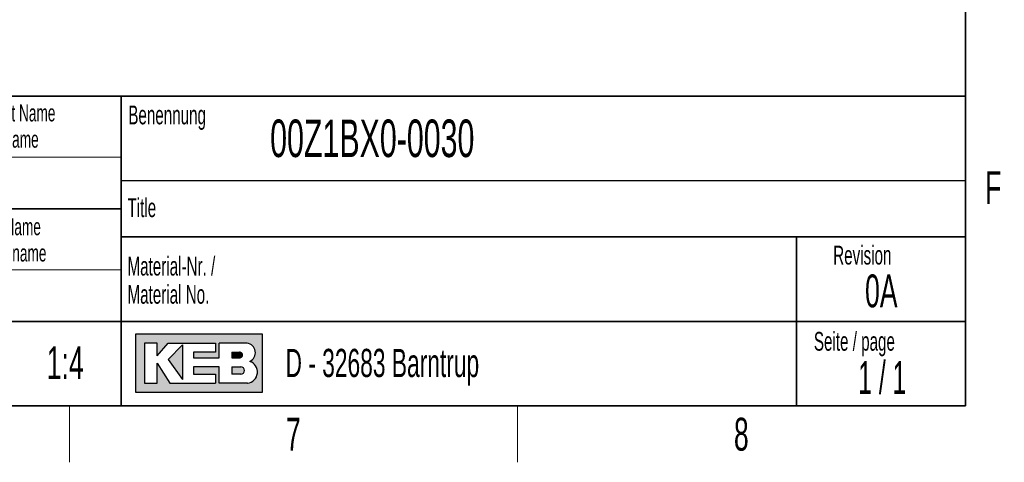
# Model space of a CAD drawing. Header units: millimetres. Extents: x 5 to 418, y 2 to 292.
# Tile 16 of 21: x 307 to 412, y 6 to 53. Entities that reach past the tile are written whole.
import ezdxf

# ---------------------------------------------------------------- set-up
doc = ezdxf.new("R2010")
doc.units = ezdxf.units.MM
doc.layers.add('SLD-0', color=7, linetype='Continuous')
doc.styles.add('SLDTEXTSTYLE0', font='TXT', dxfattribs={"width": 0.605})
doc.styles.add('SLDTEXTSTYLE1', font='TXT', dxfattribs={"width": 0.563})

msp = doc.modelspace()

# ---------------------------------------------------------------- hatches: boundary and pattern name
at = {"linetype": 'Continuous'}
h = msp.add_hatch(color=7, dxfattribs=at)
h.paths.add_polyline_path([(319.519086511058, 13.45626988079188), (333.083981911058, 13.45626988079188), (333.083981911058, 19.65736492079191), (319.519086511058, 19.65736492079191)], flags=0)
edge = h.paths.add_edge_path(flags=0)
edge.add_arc((331.3188604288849, 15.61738520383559), 1.20464082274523, -81.72003226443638, 70.1709600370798, ccw=False)
edge.add_line((331.4923410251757, 14.42530131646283), (331.480008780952, 14.42519098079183))
edge.add_line((331.480008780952, 14.42519098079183), (328.4331606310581, 14.42519098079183))
edge.add_line((328.4331606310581, 14.42519098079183), (328.4331606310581, 16.16924896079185))
edge.add_line((328.4331606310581, 16.16924896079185), (325.7201815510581, 16.16924896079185))
edge.add_line((325.7201815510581, 16.16924896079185), (325.7201815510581, 15.39411208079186))
edge.add_line((325.7201815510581, 15.39411208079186), (328.0455921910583, 15.39411208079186))
edge.add_line((328.0455921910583, 15.39411208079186), (328.0455921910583, 14.42519098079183))
edge.add_line((328.0455921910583, 14.42519098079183), (323.2009866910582, 14.42519098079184))
edge.add_line((323.2009866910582, 14.42519098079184), (321.8444971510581, 16.55681740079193))
edge.add_line((321.8444971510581, 16.55681740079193), (321.8444971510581, 14.42519098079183))
edge.add_line((321.8444971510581, 14.42519098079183), (320.4880076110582, 14.42519098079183))
edge.add_line((320.4880076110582, 14.42519098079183), (320.4880076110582, 18.68844382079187))
edge.add_line((320.4880076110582, 18.68844382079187), (321.8444971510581, 18.68844382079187))
edge.add_line((321.8444971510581, 18.68844382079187), (321.8444971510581, 17.33195428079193))
edge.add_line((321.8444971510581, 17.33195428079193), (323.0072024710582, 18.68844382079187))
edge.add_line((323.0072024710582, 18.68844382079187), (328.0455921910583, 18.68844382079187))
edge.add_line((328.0455921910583, 18.68844382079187), (328.0455921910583, 17.71952272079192))
edge.add_line((328.0455921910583, 17.71952272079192), (325.7201815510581, 17.71952272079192))
edge.add_line((325.7201815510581, 17.71952272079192), (325.7201815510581, 17.13817006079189))
edge.add_line((325.7201815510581, 17.13817006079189), (328.4331606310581, 17.13817006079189))
edge.add_line((328.4331606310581, 17.13817006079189), (328.4331606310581, 18.68844382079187))
edge.add_line((328.4331606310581, 18.68844382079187), (331.4242487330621, 18.68844382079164))
edge.add_line((331.4242487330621, 18.68844382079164), (331.4256482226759, 18.68844382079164))
edge.add_line((331.4256482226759, 18.68844382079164), (331.4259454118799, 18.68845828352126))
edge.add_arc((331.2860949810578, 17.67430640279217), 1.023749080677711, -64.45894120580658, 82.14849338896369, ccw=False)
msp.add_hatch(color=7, dxfattribs=at).paths.add_polyline_path([(324.5574762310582, 14.81275942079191), (324.557476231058, 18.49465960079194), (323.0072024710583, 16.94438584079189)], flags=0)
h = msp.add_hatch(color=7, dxfattribs=at)
edge = h.paths.add_edge_path(flags=0)
edge.add_line((329.7896501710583, 17.13817006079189), (330.6013652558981, 17.13817006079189))
edge.add_arc((330.6568434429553, 17.42884639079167), 0.2959232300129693, 259.1945394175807, 460.8054605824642)
edge.add_line((330.6013652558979, 17.71952272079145), (329.7896501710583, 17.71952272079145))
edge.add_line((329.7896501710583, 17.71952272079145), (329.7896501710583, 17.13817006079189))
h = msp.add_hatch(color=7, dxfattribs=at)
edge = h.paths.add_edge_path(flags=0)
edge.add_line((329.7896501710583, 15.39411208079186), (330.7588584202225, 15.39411208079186))
edge.add_arc((330.7588584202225, 15.78168052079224), 0.3875684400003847, 270.0000000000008, 450.0000000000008)
edge.add_line((330.7588584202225, 16.16924896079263), (330.7386620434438, 16.16924896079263))
edge.add_line((330.7386620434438, 16.16924896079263), (329.7896501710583, 16.16924896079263))
edge.add_line((329.7896501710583, 16.16924896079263), (329.7896501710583, 15.39411208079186))

# ---------------------------------------------------------------- linework, layer by layer
at = {"layer": 'SLD-0', "lineweight": 35}
for p, q in [((408, 12), (408, 282.5)), ((318, 45), (266.3304509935, 45)), ((318, 45), (318, 12)), ((318, 45), (318, 40.1053465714)), ((318, 45), (408, 45)), ((318, 45), (318, 12)), ((408, 45), (408, 12)), ((266.3304509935, 33), (318, 33)), ((408, 30), (318, 30)), ((390, 12), (390, 30)), ((266.3304509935, 21), (318, 21)), ((318, 21), (390, 21)), ((390, 21), (408, 21)), ((26, 12), (408, 12)), ((266.3304509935, 12), (318, 12)), ((408, 12), (318, 12))]:
    msp.add_line(p, q, dxfattribs=at)
at = {"layer": 'SLD-0', "lineweight": 18}
for p, q in [((266.3304509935, 38.5), (318, 38.5)), ((266.3304509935, 26.5), (318, 26.5)), ((312.5, 6), (312.5, 12)), ((360.25, 6), (360.25, 12))]:
    msp.add_line(p, q, dxfattribs=at)
at = {"layer": 'SLD-0'}
for p, q in [((318, 36), (408, 36)), ((331.4242487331, 18.6884438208), (331.4256482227, 18.6884438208)), ((331.4256482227, 18.6884438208), (331.4259454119, 18.6884582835)), ((331.480008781, 14.4251909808), (331.4923410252, 14.4253013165))]:
    msp.add_line(p, q, dxfattribs=at)
at = {"layer": 'SLD-0', "linetype": 'Continuous'}
for p, q in [((333.0839819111, 19.6573649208), (319.5190865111, 19.6573649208)), ((319.5190865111, 19.6573649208), (319.5190865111, 13.4562698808)), ((333.0839819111, 13.4562698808), (333.0839819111, 19.6573649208)), ((321.8444971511, 18.6884438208), (320.4880076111, 18.6884438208)), ((320.4880076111, 18.6884438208), (320.4880076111, 14.4251909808)), ((321.8444971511, 17.3319542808), (323.0072024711, 18.6884438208)), ((321.8444971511, 17.3319542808), (321.8444971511, 18.6884438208)), ((323.0072024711, 18.6884438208), (328.0455921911, 18.6884438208)), ((324.5574762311, 18.4946596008), (323.0072024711, 16.9443858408)), ((324.5574762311, 18.4946596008), (324.5574762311, 14.8127594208)), ((328.0455921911, 18.6884438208), (328.0455921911, 17.7195227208)), ((331.4242487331, 18.6884438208), (328.4331606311, 18.6884438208)), ((328.4331606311, 17.1381700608), (328.4331606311, 18.6884438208)), ((331.4242487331, 18.6884438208), (331.4256482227, 18.6884438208)), ((331.4256482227, 18.6884438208), (331.4259454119, 18.6884582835)), ((323.0072024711, 16.9443858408), (324.5574762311, 14.8127594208)), ((325.7201815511, 17.7195227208), (325.7201815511, 17.1381700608)), ((328.0455921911, 17.7195227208), (325.7201815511, 17.7195227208)), ((325.7201815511, 17.1381700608), (328.4331606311, 17.1381700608)), ((329.7896501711, 17.7195227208), (330.6013652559, 17.7195227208)), ((329.7896501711, 17.7195227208), (329.7896501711, 17.1381700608)), ((329.7896501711, 17.1381700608), (330.6013652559, 17.1381700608)), ((321.8444971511, 14.4251909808), (321.8444971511, 16.5568174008)), ((321.8444971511, 16.5568174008), (323.2009866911, 14.4251909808)), ((325.7201815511, 16.1692489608), (325.7201815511, 15.3941120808)), ((328.4331606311, 16.1692489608), (325.7201815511, 16.1692489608)), ((328.4331606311, 14.4251909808), (328.4331606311, 16.1692489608)), ((329.7896501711, 16.1692489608), (330.7588584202, 16.1692489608)), ((329.7896501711, 16.1692489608), (329.7896501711, 15.3941120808)), ((330.7386620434, 16.1692489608), (330.7588584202, 16.1692489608)), ((325.7201815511, 15.3941120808), (328.0455921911, 15.3941120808)), ((328.0455921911, 15.3941120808), (328.0455921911, 14.4251909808)), ((330.7588584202, 15.3941120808), (329.7896501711, 15.3941120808)), ((320.4880076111, 14.4251909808), (321.8444971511, 14.4251909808)), ((323.2009866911, 14.4251909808), (328.0455921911, 14.4251909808)), ((331.480008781, 14.4251909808), (328.4331606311, 14.4251909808)), ((331.480008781, 14.4251909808), (331.4923410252, 14.4253013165)), ((319.5190865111, 13.4562698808), (333.0839819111, 13.4562698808))]:
    msp.add_line(p, q, dxfattribs=at)
for centre, radius, start, end in [((331.2860949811, 17.6743064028), 1.023749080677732, 295.5410587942, 82.148493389), ((330.656843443, 17.4288463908), 0.2959232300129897, 259.1945394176, 100.8054605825), ((330.7588584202, 15.7816805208), 0.3875684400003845, 270, 90), ((331.3188604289, 15.6173852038), 1.204640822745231, 278.2799677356, 70.1709600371)]:
    msp.add_arc(centre, radius, start, end, dxfattribs=at)

# ---------------------------------------------------------------- texts
at = {"layer": 'SLD-0'}
for s, insert, char_height, attachment_point, style in [('Gezeichnet Name', (305.1708434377, 44.1039425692), 1.8, 2, 'SLDTEXTSTYLE0'), ('Benennung', (318.7636716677, 43.9908879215), 2, 1, 'SLDTEXTSTYLE0'), ('00Z1BX0-0030', (333.8826865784, 42.5045188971), 4, 1, 'SLDTEXTSTYLE0'), ('Drawn name', (305.0870934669, 41.303942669), 1.8, 2, 'SLDTEXTSTYLE0'), ('F', (410.9536166, 37.0010772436), 3.5, 2, 'SLDTEXTSTYLE0'), ('Title', (318.6797653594, 34.1107265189), 2, 1, 'SLDTEXTSTYLE0'), ('Geprüft Name', (304.8761939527, 31.9851255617), 1.8, 2, 'SLDTEXTSTYLE0'), ('Approved name', (304.900256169, 29.1851256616), 1.8, 2, 'SLDTEXTSTYLE0'), ('Revision', (393.8965220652, 29.0591225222), 2, 1, 'SLDTEXTSTYLE0'), ('Material-Nr. /', (318.6797653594, 27.8878268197), 2, 1, 'SLDTEXTSTYLE0'), ('0A', (399.0228237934, 26.0023621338), 3.5, 2, 'SLDTEXTSTYLE0'), ('Material No.', (318.6797653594, 24.8878267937), 2, 1, 'SLDTEXTSTYLE0'), ('Seite / page', (391.8390568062, 19.8830679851), 2, 1, 'SLDTEXTSTYLE0'), ('1:4', (312.0403200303, 18.3609001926), 3.5, 2, 'SLDTEXTSTYLE0'), ('D - 32683 Barntrup', (335.5202035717, 18.0786992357), 3, 1, 'SLDTEXTSTYLE0'), ('1 / 1', (399.1297679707, 16.7706515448), 3.5, 2, 'SLDTEXTSTYLE1'), ('7', (336.3527123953, 10.7429955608), 3.5, 2, 'SLDTEXTSTYLE0'), ('8', (384.1027123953, 10.7429955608), 3.5, 2, 'SLDTEXTSTYLE0')]:
    msp.add_mtext(s, dxfattribs=dict(at, insert=insert, char_height=char_height, attachment_point=attachment_point, style=style))

doc.saveas('drawing.dxf')
